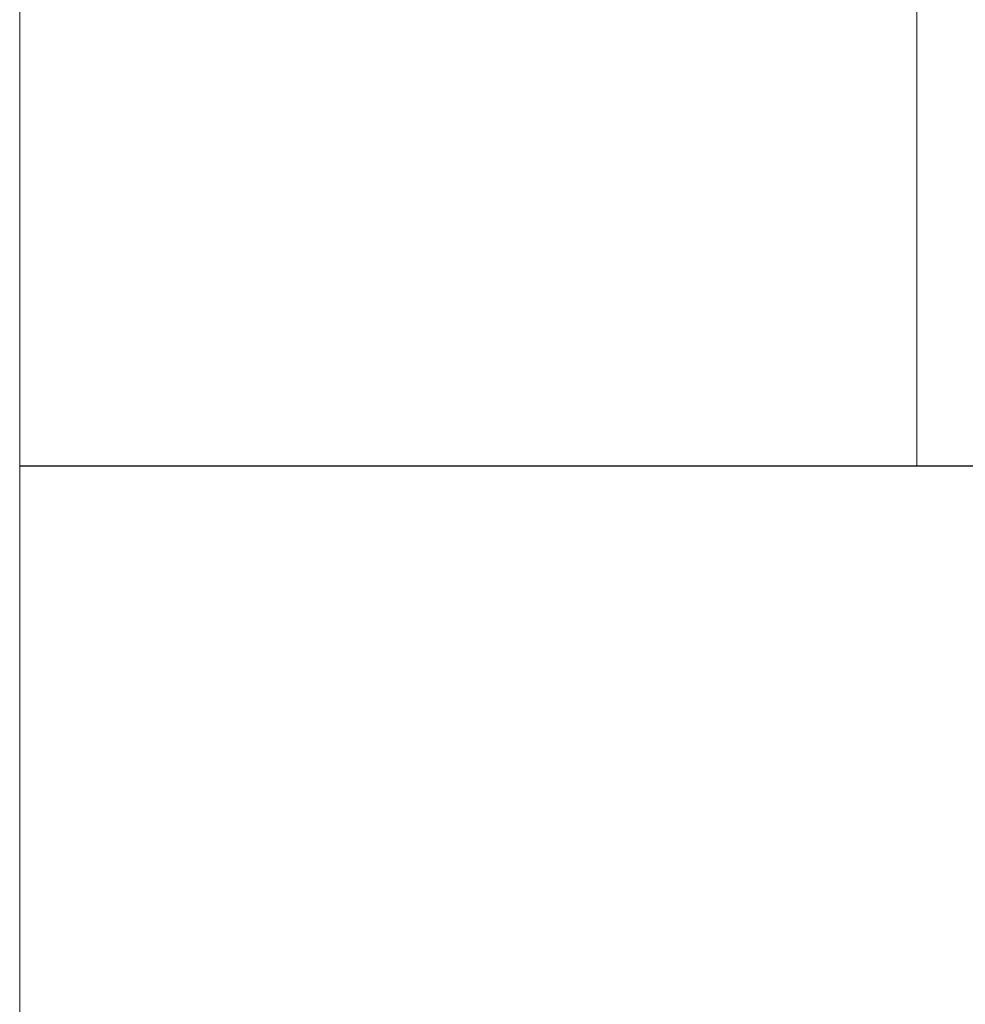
# Model space of a CAD drawing. Header units: inches. Extents: x 1156 to 71303, y -52654 to 51.
# Tile 3 of 151: x 59926 to 60080, y -51376 to -51216. Entities that reach past the tile are written whole.
import ezdxf

# ---------------------------------------------------------------- set-up
doc = ezdxf.new("R2010")
doc.units = ezdxf.units.IN
doc.header["$MEASUREMENT"] = 0
doc.layers.get('0').update_dxf_attribs({"lineweight": 0})
doc.layers.add('--ogr.-panele', color=252, linetype='Continuous', lineweight=0)

msp = doc.modelspace()

# ---------------------------------------------------------------- linework, layer by layer
at = {"layer": '--ogr.-panele', "color": 1}
msp.add_line((60071.966, -51135.132), (60071.966, -51288.638), dxfattribs=at)
at = {"linetype": 'Continuous', "ltscale": 12}
msp.add_line((59925.697, -47579.464), (59925.697, -52653.806), dxfattribs=at)
at = {"color": 3, "linetype": 'Continuous', "lineweight": 30}
for p, q in [((59925.697, -51288.638), (62694.104, -51288.638)), ((60022.122, -51288.638), (60421.441, -51288.638))]:
    msp.add_line(p, q, dxfattribs=at)
at = {"linetype": 'Continuous', "ltscale": 12}
msp.add_lwpolyline([(59925.697, -51288.638), (62925.697, -51288.638), (62925.697, -51088.638), (59925.697, -51088.638)], close=True, dxfattribs=at)

doc.saveas('drawing.dxf')
